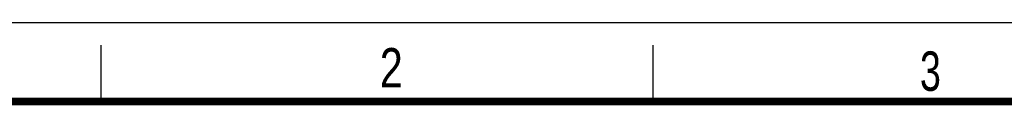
# Model space of a CAD drawing. Header units: millimetres. Extents: x 0 to 210, y 0 to 297.
# Tile 33 of 42: x 49 to 136, y 290 to 297. Entities that reach past the tile are written whole.
import ezdxf

# ---------------------------------------------------------------- set-up
doc = ezdxf.new("R2010")
doc.units = ezdxf.units.MM
doc.header["$LTSCALE"] = 19.36
doc.layers.get('0').update_dxf_attribs({"linetype": 'CONTINUOUS'})
doc.styles.add('TEXTSTYLE_2', font='txt', dxfattribs={"width": 0.75})

msp = doc.modelspace()

# ---------------------------------------------------------------- linework, layer by layer
at = {"color": 2, "linetype": 'CONTINUOUS'}
for p, q in [((0, 297), (210, 297)), ((56, 290), (56, 295)), ((105, 290), (105, 295))]:
    msp.add_line(p, q, dxfattribs=at)
at = {"color": 7, "linetype": 'CONTINUOUS', "const_width": 0.7}
msp.add_lwpolyline([(7, 290), (203, 290)], dxfattribs=at)

# ---------------------------------------------------------------- texts
at = {"color": 5, "linetype": 'CONTINUOUS', "style": 'TEXTSTYLE_2'}
for s, width, p in [('2', 0.785714, (80.73138, 291.23958)), ('3', 0.714286, (128.68391, 290.94286))]:
    msp.add_text(s, height=3.5, dxfattribs=dict(at, width=width)).set_placement(p)

doc.saveas('drawing.dxf')
